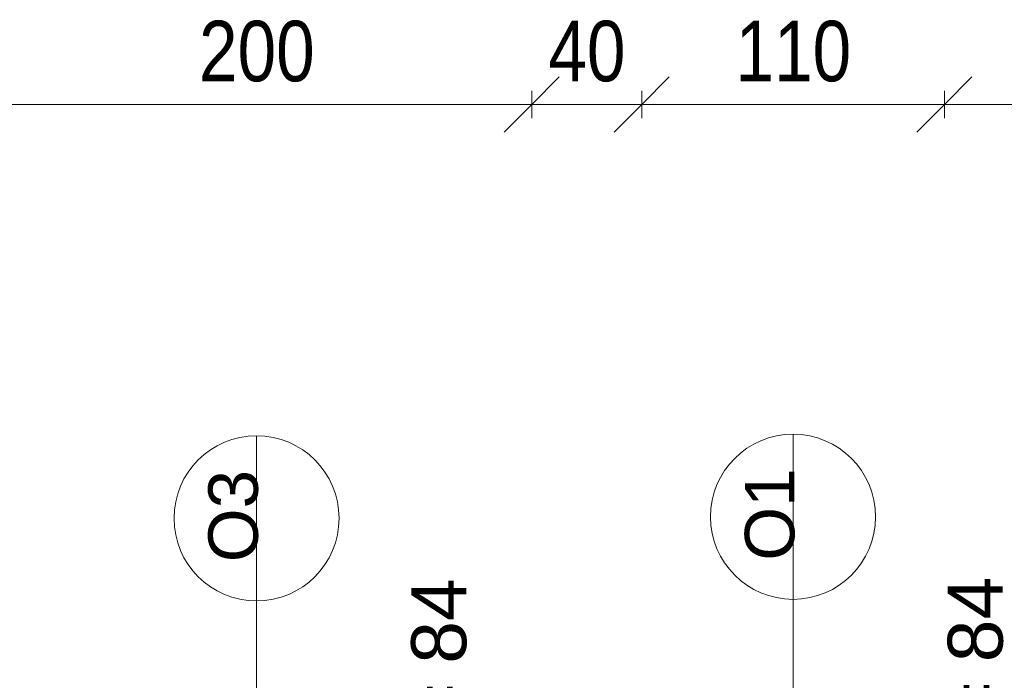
# Model space of a CAD drawing. Header units: centimetres. Extents: x -1631 to 21770, y -8842 to 3590.
# Tile 111 of 142: x -519 to -161, y 2918 to 3158. Entities that reach past the tile are written whole.
import ezdxf

# ---------------------------------------------------------------- set-up
doc = ezdxf.new("R2010")
doc.units = ezdxf.units.CM
for name, color, linetype, lineweight in [('A-ANNO-DIMS', 211, 'Continuous', 13), ('A-ANNO-DIMS-100', 211, 'Continuous', 13), ('A-GLAZ-IDEN', 152, 'Continuous', 13)]:
    doc.layers.add(name, color=color, linetype=linetype, lineweight=lineweight)
doc.styles.add('Arial Narrow_1', font='ARIALN.TTF', dxfattribs={"height": 22})
doc.styles.add('Arial_10', font='arial.ttf', dxfattribs={"height": 20})
doc.styles.add('Arial_13', font='arial.ttf', dxfattribs={"height": 0.2})
doc.styles.add('Arial_8', font='arial.ttf', dxfattribs={"height": 18})
doc.dimstyles.new('Diagonal_1_100__0_1_', dxfattribs={"dimscale": 30.48, "dimtxt": 22.515481, "dimasz": 0.656168, "dimexe": 0.164042, "dimexo": 0.0625, "dimgap": 0.065617, "dimtad": 1, "dimdec": 1, "dimrnd": 0.1, "dimdsep": 46, "dimtxsty": 'Arial Narrow_1', "dimblk1": 'OBLIQUE', "dimblk2": 'OBLIQUE', "dimsah": 1, "dimcen": 0.09, "dimazin": 0, "dimtfac": 1, "dimtdec": 4, "dimtix": 1, "dimtmove": 0, "dimatfit": 3, "dimfxl": 0, "dimtvp": 1, "dimtolj": 1, "dimtzin": 0, "dimarcsym": 0})

# ---------------------------------------------------------------- blocks, each defined once
blk = doc.blocks.new('DIMBLOCK203-6_piętro IV __13_80 m_ - stan projektowany')
at = {"layer": 'A-ANNO-DIMS-100', "transparency": 16777216}
for p, q in [((-292.62, 3127.02), (-282.62, 3137.02)), ((-182.62, 3127.02), (-172.62, 3137.02)), ((-292.62, 3122.02), (-292.62, 3132.02)), ((-182.62, 3122.02), (-182.62, 3132.02)), ((-292.62, 3127.02), (-302.62, 3117.02)), ((-292.62, 3127.02), (-182.62, 3127.02)), ((-292.62, 3127.02), (-292.62, 3122.02)), ((-182.62, 3127.02), (-192.62, 3117.02)), ((-182.62, 3127.02), (-182.62, 3122.02))]:
    blk.add_line(p, q, dxfattribs=at)
at = {"layer": 'A-ANNO-DIMS-100', "color": 0, "transparency": 16777216, "insert": (-258.53, 3157.45), "char_height": 22, "width": 50.1774, "attachment_point": 1, "line_spacing_factor": 0.974696, "style": 'Arial Narrow_1'}
blk.add_mtext('110', dxfattribs=at)
blk = doc.blocks.new('_Oblique')
at = {"color": 0, "linetype": 'ByBlock', "lineweight": -2}
blk.add_line((-0.5, -0.5), (0.5, 0.5), dxfattribs=at)
blk = doc.blocks.new('DIMBLOCK204-6_piętro IV __13_80 m_ - stan projektowany')
at = {"layer": 'A-ANNO-DIMS-100', "transparency": 16777216}
for p, q in [((-182.62, 3127.02), (-172.62, 3137.02)), ((-12.62, 3127.02), (-2.62, 3137.02)), ((-182.62, 3122.02), (-182.62, 3132.02)), ((-12.62, 3122.02), (-12.62, 3132.02)), ((-182.62, 3127.02), (-192.62, 3117.02)), ((-182.62, 3127.02), (-12.62, 3127.02)), ((-182.62, 3127.02), (-182.62, 3122.02)), ((-12.62, 3127.02), (-22.62, 3117.02)), ((-12.62, 3127.02), (-12.62, 3122.02))]:
    blk.add_line(p, q, dxfattribs=at)
at = {"layer": 'A-ANNO-DIMS-100', "color": 0, "transparency": 16777216, "insert": (-118.53, 3157.45), "char_height": 22, "width": 50.1774, "attachment_point": 1, "line_spacing_factor": 0.974696, "style": 'Arial Narrow_1'}
blk.add_mtext('170', dxfattribs=at)
blk = doc.blocks.new('Okno_PG_typ 100 - metka _wys_parapetu-2491532-6_piętro IV __13_80 m_ - stan projektowany')
at = {"layer": 'A-GLAZ-IDEN'}
blk.add_line((0, -1.8946), (0, 0.3677), dxfattribs=at)
blk.add_circle((0, 0.0677), 0.3, dxfattribs=at)
at = {"layer": 'A-GLAZ-IDEN', "insert": (0.5622, -1.0037), "char_height": 0.2, "width": 0.4949, "attachment_point": 1, "rotation": 90, "line_spacing_factor": 0.936439, "style": 'Arial_13'}
blk.add_mtext('\\pxt6.35,12.7,19.05,25.4,31.75,38.1,44.45,50.8,57.15,63.5,69.85,76.2,82.55,88.9,95.25,101.6,107.95,114.3,120.65,127,133.35,139.7,146.05,152.4,158.75,165.1,171.45,177.8,184.15,190.5,196.85,203.2;{hp=}', dxfattribs=at)
blk = doc.blocks.new('DIMBLOCK246-6_piętro IV __13_80 m_ - stan projektowany')
at = {"layer": 'A-ANNO-DIMS-100', "transparency": 16777216}
for p, q in [((-532.62, 3127.02), (-522.62, 3137.02)), ((-332.62, 3127.02), (-322.62, 3137.02)), ((-532.62, 3122.02), (-532.62, 3132.02)), ((-332.62, 3122.02), (-332.62, 3132.02)), ((-532.62, 3127.02), (-542.62, 3117.02)), ((-532.62, 3127.02), (-332.62, 3127.02)), ((-532.62, 3127.02), (-532.62, 3122.02)), ((-332.62, 3127.02), (-342.62, 3117.02)), ((-332.62, 3127.02), (-332.62, 3122.02))]:
    blk.add_line(p, q, dxfattribs=at)
at = {"layer": 'A-ANNO-DIMS-100', "color": 0, "transparency": 16777216, "insert": (-453.53, 3157.45), "char_height": 22, "width": 50.1774, "attachment_point": 1, "line_spacing_factor": 0.974696, "style": 'Arial Narrow_1'}
blk.add_mtext('200', dxfattribs=at)
blk = doc.blocks.new('DIMBLOCK247-6_piętro IV __13_80 m_ - stan projektowany')
at = {"layer": 'A-ANNO-DIMS-100', "transparency": 16777216}
for p, q in [((-332.62, 3127.02), (-322.62, 3137.02)), ((-292.62, 3127.02), (-282.62, 3137.02)), ((-332.62, 3122.02), (-332.62, 3132.02)), ((-292.62, 3122.02), (-292.62, 3132.02)), ((-332.62, 3127.02), (-342.62, 3117.02)), ((-332.62, 3127.02), (-292.62, 3127.02)), ((-332.62, 3127.02), (-332.62, 3122.02)), ((-292.62, 3127.02), (-302.62, 3117.02)), ((-292.62, 3127.02), (-292.62, 3122.02))]:
    blk.add_line(p, q, dxfattribs=at)
at = {"layer": 'A-ANNO-DIMS-100', "color": 0, "transparency": 16777216, "insert": (-326.56, 3157.45), "char_height": 22, "width": 33.4516, "attachment_point": 1, "line_spacing_factor": 0.974696, "style": 'Arial Narrow_1'}
blk.add_mtext('40', dxfattribs=at)

msp = doc.modelspace()

# ---------------------------------------------------------------- block references
at = {"layer": 'A-GLAZ-IDEN', "xscale": 99.99999999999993, "yscale": 99.99999999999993, "zscale": 99.99999999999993}
for p in [(-432.62, 2969.88), (-237.62, 2970.44)]:
    msp.add_blockref('Okno_PG_typ 100 - metka _wys_parapetu-2491532-6_piętro IV __13_80 m_ - stan projektowany', p, dxfattribs=at)

# ---------------------------------------------------------------- texts
at = {"layer": 'A-GLAZ-IDEN', "rotation": 90, "line_spacing_factor": 0.936439}
for s, insert, char_height, width, attachment_point, style in [('\\pxqc,t7.05556,14.11111,21.16667,28.22222,35.27778,42.33333,49.38889,56.44444,63.5,70.55556,77.61111,84.66667,91.72222,98.77778,105.83333,112.88889,119.94444,127,134.05556,141.11111,148.16667,155.22222,162.27778,169.33333,176.38889,183.44444,190.5,197.55556,204.61111,211.66667,218.72222,225.77778;{O3}', (-441.01, 2977.47), 18, 33.7, 5, 'Arial_8'), ('\\pxqc,t7.05556,14.11111,21.16667,28.22222,35.27778,42.33333,49.38889,56.44444,63.5,70.55556,77.61111,84.66667,91.72222,98.77778,105.83333,112.88889,119.94444,127,134.05556,141.11111,148.16667,155.22222,162.27778,169.33333,176.38889,183.44444,190.5,197.55556,204.61111,211.66667,218.72222,225.77778;{O1}', (-246.01, 2978.02), 18, 33.7, 5, 'Arial_8'), ('\\pxt6.35,12.7,19.05,25.4,31.75,38.1,44.45,50.8,57.15,63.5,69.85,76.2,82.55,88.9,95.25,101.6,107.95,114.3,120.65,127,133.35,139.7,146.05,152.4,158.75,165.1,171.45,177.8,184.15,190.5,196.85,203.2;{84}', (-376.4, 2923.79), 20, 32.4, 1, 'Arial_10'), ('\\pxt6.35,12.7,19.05,25.4,31.75,38.1,44.45,50.8,57.15,63.5,69.85,76.2,82.55,88.9,95.25,101.6,107.95,114.3,120.65,127,133.35,139.7,146.05,152.4,158.75,165.1,171.45,177.8,184.15,190.5,196.85,203.2;{84}', (-181.4, 2924.34), 20, 32.4, 1, 'Arial_10')]:
    msp.add_mtext(s, dxfattribs=dict(at, insert=insert, char_height=char_height, width=width, attachment_point=attachment_point, style=style))

# ---------------------------------------------------------------- dimensions: what is measured, and where the dimension line sits
at = {"layer": 'A-ANNO-DIMS'}
for base, p1, p2, override, picture, middle in [((-332.62, 3127.02), (-532.62, 3122.02), (-332.62, 3122.02), {"dimpost": '<>', "dimfxl": 200}, 'DIMBLOCK246-6_piętro IV __13_80 m_ - stan projektowany', (-432.62, 3140.25)), ((-292.62, 3127.02), (-332.62, 3122.02), (-292.62, 3122.02), {"dimpost": '<>', "dimfxl": 40}, 'DIMBLOCK247-6_piętro IV __13_80 m_ - stan projektowany', (-312.62, 3140.25)), ((-182.62, 3127.02), (-292.62, 3122.02), (-182.62, 3122.02), {"dimpost": '<>', "dimfxl": 110}, 'DIMBLOCK203-6_piętro IV __13_80 m_ - stan projektowany', (-237.62, 3140.25)), ((-12.62, 3127.02), (-182.62, 3122.02), (-12.62, 3122.02), {"dimpost": '<>', "dimfxl": 170}, 'DIMBLOCK204-6_piętro IV __13_80 m_ - stan projektowany', (-97.62, 3140.25))]:
    dim = msp.add_linear_dim(base=base, p1=p1, p2=p2, dimstyle='Diagonal_1_100__0_1_', override=override, dxfattribs=at)
    dim.commit()
    dim.dimension.update_dxf_attribs({"geometry": picture, "text_midpoint": middle})

doc.saveas('drawing.dxf')
